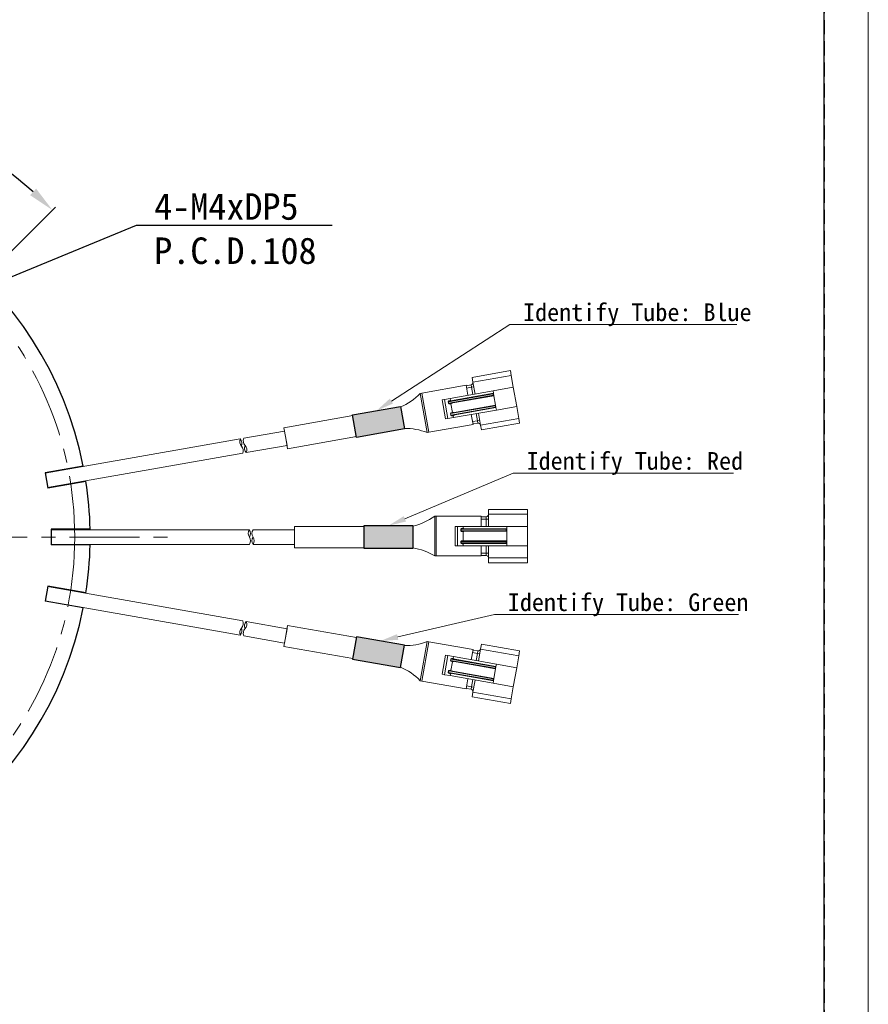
# Model space of a CAD drawing. Header units: millimetres. Extents: x -201 to 202, y 143 to 428.
# Tile 4 of 9: x 106 to 202, y 247 to 359. Entities that reach past the tile are written whole.
import ezdxf
from ezdxf import colors
from ezdxf.entities.mleader import LeaderData, LeaderLine
from ezdxf.math import Vec2, Vec3

# ---------------------------------------------------------------- set-up
doc = ezdxf.new("R2010")
doc.units = ezdxf.units.MM
doc.header["$LTSCALE"] = 0.25
doc.linetypes.add('CENTER', pattern=[50.8, 31.75, -6.35, 6.35, -6.35])
doc.linetypes.add('HIDDEN', pattern=[9.525, 6.35, -3.175])
for name, color, linetype in [('BASE', 7, 'Continuous'), ('FORM', 7, 'Continuous'), ('Shrink Tube B', 5, 'Continuous'), ('Shrink Tube G', 3, 'Continuous'), ('Shrink Tube R', 1, 'Continuous')]:
    doc.layers.add(name, color=color, linetype=linetype)
for name, color, linetype, lineweight in [('CABLE 3P', 7, 'Continuous', 20), ('CENTER', 1, 'CENTER', 9), ('DIMENSION', 6, 'Continuous', 15)]:
    doc.layers.add(name, color=color, linetype=linetype, lineweight=lineweight)
doc.layers.add('EMPTY LINE', color=252, linetype='Continuous', lineweight=0, plot=False)
doc.styles.add('VS Standard', font='msgothic.ttc', dxfattribs={"height": 3})
doc.dimstyles.new('VS Standard x0.5', dxfattribs={"dimtxt": 3, "dimasz": 3, "dimexe": 0.5, "dimexo": 0.8, "dimgap": 0.5, "dimtad": 3, "dimlfac": 2, "dimrnd": 0.0001, "dimzin": 9, "dimdsep": 46, "dimtxsty": 'VS Standard', "dimcen": 0, "dimaunit": 1, "dimadec": 0, "dimazin": 2, "dimtfac": 1, "dimtmove": 0, "dimatfit": 3, "dimfxl": 1, "dimtolj": 1, "dimtzin": 0, "dimarcsym": 0})

# ---------------------------------------------------------------- blocks, each defined once
blk = doc.blocks.new('*D65')
at = {"layer": 'Defpoints', "color": 0}
for p in [(44.32, 327.93), (26.96, 326.15), (22.25, 300), (72.25, 300), (122.25, 300)]:
    blk.add_point(p, dxfattribs=at)
at = {"layer": 'DIMENSION', "color": 0, "lineweight": -2}
for p, q in [((43.75, 328.5), (34.92, 337.33)), ((21.45, 300), (19.46, 300))]:
    blk.add_line(p, q, dxfattribs=at)
blk.add_arc((72.25, 300), 52.29, 138.2875, 176.7125, dxfattribs=at)
at = {"layer": 'DIMENSION', "color": 0}
for points in [[(33.58, 334.45), (32.85, 335.14), (35.27, 336.98)], [(19.54, 303.01), (20.54, 302.98), (19.96, 300)]]:
    blk.add_solid(points, dxfattribs=at)
at = {"layer": 'DIMENSION', "color": 0, "insert": (22.04, 320.8), "char_height": 3, "attachment_point": 5, "rotation": 67.5, "style": 'VS Standard'}
blk.add_mtext('\\A1;45%%d', dxfattribs=at)
blk = doc.blocks.new('*D66')
at = {"layer": 'Defpoints', "color": 0}
for p in [(85.78, 350.51), (101.06, 328.81), (44.32, 327.93), (99.3, 327.05), (72.25, 300)]:
    blk.add_point(p, dxfattribs=at)
at = {"layer": 'DIMENSION', "color": 0, "lineweight": -2}
for p, q in [((43.75, 328.5), (34.92, 337.33)), ((101.63, 329.38), (109.58, 337.33))]:
    blk.add_line(p, q, dxfattribs=at)
blk.add_arc((72.25, 300), 52.29, 48.2874, 131.7126, dxfattribs=at)
at = {"layer": 'DIMENSION', "color": 0}
for points in [[(37.11, 339.4), (37.8, 338.67), (35.27, 336.98)], [(106.7, 338.67), (107.39, 339.4), (109.23, 336.98)]]:
    blk.add_solid(points, dxfattribs=at)
at = {"layer": 'DIMENSION', "color": 0, "insert": (72.25, 354.35), "char_height": 3, "attachment_point": 5, "style": 'VS Standard'}
blk.add_mtext('\\A1;90%%d', dxfattribs=at)

msp = doc.modelspace()

# ---------------------------------------------------------------- hatches: boundary and pattern name
at = {"layer": 'Shrink Tube B'}
msp.add_hatch(color=256, dxfattribs=at).paths.add_polyline_path([(148.5838, 314.7692), (143.1794, 313.8163), (143.6273, 311.2762), (149.0317, 312.2292)])
at = {"layer": 'Shrink Tube G'}
msp.add_hatch(color=256, dxfattribs=at).paths.add_polyline_path([(148.5838, 285.2308), (143.1794, 286.1837), (143.6273, 288.7238), (149.0317, 287.7708)])
at = {"layer": 'Shrink Tube R'}
msp.add_hatch(color=256, dxfattribs=at).paths.add_polyline_path([(149.9888, 301.2896), (144.501, 301.2896), (144.501, 298.7104), (149.9888, 298.7104)])

# ---------------------------------------------------------------- linework, layer by layer
at = {"layer": 'BASE'}
for p, q in [((112.7122, 308.0231), (108.3882, 307.2606)), ((112.7222, 307.9722), (112.7122, 308.0231)), ((108.3882, 307.2606), (108.6921, 305.5372)), ((108.6489, 307.3066), (108.6589, 307.2557)), ((113.0161, 306.2997), (108.6921, 305.5372)), ((113.0161, 306.2997), (113.0081, 306.3509)), ((108.9449, 305.6344), (108.9528, 305.5832)), ((109.1, 300.875), (109.1, 299.125)), ((113.4907, 300.875), (109.1, 300.875)), ((109.3647, 300.875), (109.3658, 300.8232)), ((113.4917, 300.8232), (113.4907, 300.875)), ((113.4907, 299.125), (109.1, 299.125)), ((109.3658, 299.1768), (109.3647, 299.125)), ((113.4907, 299.125), (113.4918, 299.1768)), ((108.6921, 294.4628), (108.3882, 292.7394)), ((113.0161, 293.7003), (108.6921, 294.4628)), ((108.9528, 294.4168), (108.9448, 294.3656)), ((113.0161, 293.7003), (113.0081, 293.6491)), ((112.7122, 291.9769), (108.3882, 292.7394)), ((108.659, 292.7443), (108.6489, 292.6934)), ((112.7222, 292.0278), (112.7122, 291.9769))]:
    msp.add_line(p, q, dxfattribs=at)
for start, end in [(11.215456, 348.784544), (1.215456, 8.784544), (351.215456, 358.784544)]:
    msp.add_arc((72.25, 300), 41.25, start, end, dxfattribs=at)
at = {"layer": 'CABLE 3P'}
for p, q in [((156.6955, 318.0663), (161.019, 318.8286)), ((161.019, 318.8286), (161.1143, 318.2882)), ((156.7907, 317.5259), (156.6955, 318.0663)), ((161.1143, 318.2882), (156.7907, 317.5259)), ((156.7907, 317.5259), (157.029, 316.1748)), ((161.3525, 316.9371), (161.1143, 318.2882)), ((156.0182, 317.1667), (150.9987, 316.2817)), ((154.1917, 315.6745), (159.0556, 316.5321)), ((156.2183, 316.0318), (156.0182, 317.1667)), ((156.0277, 317.1127), (156.5682, 317.208)), ((156.6158, 316.9378), (156.0754, 316.8425)), ((156.5682, 317.208), (156.6158, 316.9378)), ((156.886, 316.9854), (156.6158, 316.9378)), ((156.7588, 316.1271), (156.6158, 316.9378)), ((159.0556, 316.5321), (161.3525, 316.9371)), ((159.0556, 316.5321), (159.1033, 316.2619)), ((161.7337, 314.7753), (161.3525, 316.9371)), ((150.83, 316.2519), (150.9987, 316.2817)), ((150.83, 316.2519), (151.6114, 311.8203)), ((150.9987, 316.2817), (151.7802, 311.8501)), ((153.3074, 315.5185), (153.5776, 315.5662)), ((153.3074, 315.5185), (153.6885, 313.3568)), ((153.5776, 315.5662), (154.1917, 315.6745)), ((153.5776, 315.5662), (153.9588, 313.4044)), ((154.0023, 315.3067), (154.0248, 315.3107)), ((154.0309, 315.1446), (154.0023, 315.3067)), ((159.0588, 316.1983), (154.0248, 315.3107)), ((154.0248, 315.3107), (154.2511, 315.4063)), ((154.0248, 315.3107), (154.0534, 315.1486)), ((154.0534, 315.1486), (159.0874, 316.0362)), ((154.1917, 315.6745), (154.2298, 315.4583)), ((154.2191, 315.4564), (154.2298, 315.4583)), ((154.2298, 315.4583), (154.369, 315.4271)), ((154.2511, 315.4063), (159.1033, 316.2619)), ((159.1509, 315.9917), (154.2988, 315.1361)), ((159.0588, 316.1983), (159.1033, 316.2619)), ((159.0874, 316.0362), (159.0588, 316.1983)), ((159.0874, 316.0362), (159.1509, 315.9917)), ((159.1033, 316.2619), (159.1509, 315.9917)), ((159.1509, 315.9917), (159.3415, 314.9108)), ((154.0309, 315.1446), (154.0534, 315.1486)), ((154.2988, 315.1361), (154.0534, 315.1486)), ((159.297, 314.8472), (154.2631, 313.9596)), ((154.2965, 315.08), (154.2858, 315.0781)), ((154.2917, 313.7975), (159.3256, 314.6851)), ((154.4167, 315.1569), (154.2965, 315.08)), ((154.2965, 315.08), (154.468, 314.1072)), ((154.4573, 314.1053), (154.468, 314.1072)), ((154.468, 314.1072), (154.6073, 314.076)), ((154.4894, 314.0552), (159.3415, 314.9108)), ((159.3892, 314.6406), (154.537, 313.785)), ((154.5729, 313.5127), (159.4368, 314.3704)), ((159.297, 314.8472), (159.3415, 314.9108)), ((159.3256, 314.6851), (159.297, 314.8472)), ((159.3256, 314.6851), (159.3892, 314.6406)), ((159.3415, 314.9108), (159.3892, 314.6406)), ((159.3892, 314.6406), (159.4368, 314.3704)), ((159.4368, 314.3704), (161.7337, 314.7753)), ((161.9719, 313.4243), (161.7337, 314.7753)), ((143.1937, 313.7352), (135.4114, 312.363)), ((153.6885, 313.3568), (153.9588, 313.4044)), ((153.9588, 313.4044), (154.5729, 313.5127)), ((154.2405, 313.9556), (154.2631, 313.9596)), ((154.2691, 313.7935), (154.2405, 313.9556)), ((154.2631, 313.9596), (154.4894, 314.0552)), ((154.2631, 313.9596), (154.2917, 313.7975)), ((154.2691, 313.7935), (154.2917, 313.7975)), ((154.537, 313.785), (154.2917, 313.7975)), ((154.5347, 313.7289), (154.524, 313.727)), ((154.6549, 313.8058), (154.5347, 313.7289)), ((154.5347, 313.7289), (154.5729, 313.5127)), ((156.7996, 312.7351), (156.5995, 313.8701)), ((156.7424, 313.0594), (157.2829, 313.1547)), ((157.2829, 313.1547), (157.1399, 313.9654)), ((157.2829, 313.1547), (157.5531, 313.2023)), ((157.2829, 313.1547), (157.3305, 312.8845)), ((157.4102, 314.013), (157.6484, 312.6619)), ((157.6484, 312.6619), (161.9719, 313.4243)), ((161.9719, 313.4243), (162.0672, 312.8838)), ((130.8656, 311.1714), (135.4781, 311.9847)), ((135.621, 311.174), (135.4114, 312.363)), ((135.4781, 311.9847), (135.764, 310.3634)), ((151.7802, 311.8501), (151.6114, 311.8203)), ((151.7802, 311.8501), (156.7996, 312.7351)), ((157.3305, 312.8845), (156.7901, 312.7892)), ((157.7437, 312.1215), (157.6484, 312.6619)), ((162.0672, 312.8838), (157.7437, 312.1215)), ((130.4576, 311.0994), (108.3972, 307.2096)), ((135.8307, 309.9851), (135.621, 311.174)), ((135.8307, 309.9851), (143.613, 311.3573)), ((131.1515, 309.5501), (135.764, 310.3634)), ((108.6831, 305.5883), (130.7435, 309.4781)), ((158.5497, 302.5793), (158.5497, 303.128)), ((158.5497, 303.128), (162.9399, 303.128)), ((162.9399, 303.128), (162.9399, 302.5793)), ((152.4583, 302.3597), (152.6297, 302.3597)), ((152.4583, 302.3597), (152.4583, 297.8598)), ((157.7266, 302.3597), (152.6297, 302.3597)), ((152.6297, 302.3597), (152.6297, 297.8598)), ((157.7266, 301.2073), (157.7266, 302.3597)), ((157.7266, 302.3049), (158.2753, 302.3049)), ((158.2753, 302.0305), (157.7266, 302.0305)), ((158.2753, 302.3049), (158.2753, 302.0305)), ((158.5497, 302.0305), (158.2753, 302.0305)), ((158.2753, 301.2073), (158.2753, 302.0305)), ((158.5497, 302.5793), (158.5497, 301.2073)), ((162.9399, 302.5793), (158.5497, 302.5793)), ((162.9399, 301.2073), (162.9399, 302.5793)), ((131.5007, 300.8232), (109.1, 300.8232)), ((131.915, 300.8232), (136.5986, 300.8232)), ((136.5986, 300), (136.5986, 301.2073)), ((144.501, 301.2073), (136.5986, 301.2073)), ((136.5986, 300.8232), (136.5986, 299.1768)), ((154.7707, 301.2073), (155.0451, 301.2073)), ((154.7707, 301.2073), (154.7707, 299.0122)), ((155.0451, 301.2073), (155.6686, 301.2073)), ((155.0451, 301.2073), (155.0451, 299.0122)), ((155.4183, 300.878), (155.4412, 300.878)), ((155.4183, 300.7134), (155.4183, 300.878)), ((155.4183, 300.7134), (155.4412, 300.7134)), ((155.4412, 300.878), (155.6806, 300.9329)), ((160.5528, 300.878), (155.4412, 300.878)), ((155.4412, 300.878), (155.4412, 300.7134)), ((155.4412, 300.7134), (160.5528, 300.7134)), ((155.6806, 300.6585), (155.4412, 300.7134)), ((155.6578, 300.9878), (155.6686, 300.9878)), ((155.6686, 301.2073), (160.6076, 301.2073)), ((155.6686, 301.2073), (155.6686, 300.9878)), ((155.6686, 300.9878), (155.8003, 300.9329)), ((155.6806, 300.9329), (160.6076, 300.9329)), ((160.5528, 300.878), (160.6076, 300.9329)), ((160.5528, 300.7134), (160.5528, 300.878)), ((160.5528, 300.7134), (160.6076, 300.6585)), ((160.6076, 301.2073), (162.9399, 301.2073)), ((160.6076, 301.2073), (160.6076, 300.9329)), ((160.6076, 300.9329), (160.6076, 300.6585)), ((162.9399, 299.0122), (162.9399, 301.2073)), ((136.5986, 298.7927), (136.5986, 300)), ((155.6686, 300.6037), (155.6578, 300.6037)), ((155.6578, 299.6159), (155.6686, 299.6159)), ((155.8003, 300.6585), (155.6686, 300.6037)), ((155.6686, 300.6037), (155.6686, 299.6159)), ((155.6686, 299.6159), (155.8003, 299.561)), ((160.6076, 300.6585), (155.6806, 300.6585)), ((160.6076, 300.6585), (160.6076, 299.561)), ((109.1, 299.1768), (131.5007, 299.1768)), ((131.915, 299.1768), (136.5986, 299.1768)), ((136.5986, 298.7927), (144.501, 298.7927)), ((154.7707, 299.0122), (155.0451, 299.0122)), ((155.0451, 299.0122), (155.6686, 299.0122)), ((155.4183, 299.5061), (155.4412, 299.5061)), ((155.4183, 299.3415), (155.4183, 299.5061)), ((155.4183, 299.3415), (155.4412, 299.3415)), ((155.4412, 299.5061), (155.6806, 299.561)), ((160.5528, 299.5061), (155.4412, 299.5061)), ((155.4412, 299.5061), (155.4412, 299.3415)), ((155.4412, 299.3415), (160.5528, 299.3415)), ((155.6806, 299.2866), (155.4412, 299.3415)), ((155.6686, 299.2317), (155.6578, 299.2317)), ((155.8003, 299.2866), (155.6686, 299.2317)), ((155.6686, 299.2317), (155.6686, 299.0122)), ((155.6686, 299.0122), (160.6076, 299.0122)), ((155.6806, 299.561), (160.6076, 299.561)), ((160.6076, 299.2866), (155.6806, 299.2866)), ((157.7266, 297.8598), (157.7266, 299.0122)), ((158.2753, 298.189), (158.2753, 299.0122)), ((158.5497, 299.0122), (158.5497, 297.6403)), ((160.5528, 299.5061), (160.6076, 299.561)), ((160.5528, 299.3415), (160.5528, 299.5061)), ((160.5528, 299.3415), (160.6076, 299.2866)), ((160.6076, 299.561), (160.6076, 299.2866)), ((160.6076, 299.2866), (160.6076, 299.0122)), ((160.6076, 299.0122), (162.9399, 299.0122)), ((162.9399, 297.6403), (162.9399, 299.0122)), ((152.6297, 297.8598), (152.4583, 297.8598)), ((152.6297, 297.8598), (157.7266, 297.8598)), ((157.7266, 298.189), (158.2753, 298.189)), ((158.2753, 297.9146), (157.7266, 297.9146)), ((158.2753, 298.189), (158.2753, 297.9146)), ((158.2753, 298.189), (158.5497, 298.189)), ((158.5497, 297.0915), (158.5497, 297.6403)), ((158.5497, 297.6403), (162.9399, 297.6403)), ((162.9399, 297.6403), (162.9399, 297.0915)), ((162.9399, 297.0915), (158.5497, 297.0915)), ((108.6831, 294.4117), (130.7435, 290.5219)), ((130.4576, 288.9006), (108.3972, 292.7904)), ((131.1515, 290.4499), (135.764, 289.6366)), ((135.4781, 288.0153), (135.764, 289.6366)), ((135.8307, 290.0149), (135.621, 288.826)), ((135.8307, 290.0149), (143.613, 288.6427)), ((130.8656, 288.8286), (135.4781, 288.0153)), ((135.621, 288.826), (135.4114, 287.637)), ((143.1937, 286.2648), (135.4114, 287.637)), ((150.83, 283.7481), (151.6114, 288.1797)), ((150.9987, 283.7183), (151.7802, 288.1499)), ((151.7802, 288.1499), (151.6114, 288.1797)), ((151.7802, 288.1499), (156.7996, 287.2649)), ((157.4102, 285.987), (157.6484, 287.3381)), ((157.7437, 287.8785), (157.6484, 287.3381)), ((157.6484, 287.3381), (161.9719, 286.5757)), ((162.0672, 287.1162), (157.7437, 287.8785)), ((153.3074, 284.4815), (153.6885, 286.6432)), ((153.5776, 284.4338), (153.9588, 286.5956)), ((153.6885, 286.6432), (153.9588, 286.5956)), ((153.9588, 286.5956), (154.5729, 286.4873)), ((154.5347, 286.2711), (154.524, 286.273)), ((154.5347, 286.2711), (154.5729, 286.4873)), ((154.6549, 286.1942), (154.5347, 286.2711)), ((154.5729, 286.4873), (159.4368, 285.6296)), ((156.7996, 287.2649), (156.5995, 286.1299)), ((156.7424, 286.9406), (157.2829, 286.8453)), ((157.3305, 287.1155), (156.7901, 287.2108)), ((157.2829, 286.8453), (157.1399, 286.0346)), ((157.2829, 286.8453), (157.3305, 287.1155)), ((157.2829, 286.8453), (157.5531, 286.7977)), ((161.9719, 286.5757), (161.7337, 285.2247)), ((161.9719, 286.5757), (162.0672, 287.1162)), ((154.2691, 286.2065), (154.2405, 286.0444)), ((154.2405, 286.0444), (154.2631, 286.0404)), ((154.2631, 286.0404), (154.2917, 286.2025)), ((159.297, 285.1528), (154.2631, 286.0404)), ((154.2631, 286.0404), (154.4894, 285.9448)), ((154.2691, 286.2065), (154.2917, 286.2025)), ((154.537, 286.215), (154.2917, 286.2025)), ((154.2917, 286.2025), (159.3256, 285.3149)), ((154.2965, 284.92), (154.468, 285.8928)), ((154.4573, 285.8947), (154.468, 285.8928)), ((154.468, 285.8928), (154.6073, 285.924)), ((154.4894, 285.9448), (159.3415, 285.0892)), ((159.3892, 285.3594), (154.537, 286.215)), ((159.3256, 285.3149), (159.297, 285.1528)), ((159.297, 285.1528), (159.3415, 285.0892)), ((159.3256, 285.3149), (159.3892, 285.3594)), ((159.3415, 285.0892), (159.3892, 285.3594)), ((159.3892, 285.3594), (159.4368, 285.6296)), ((159.4368, 285.6296), (161.7337, 285.2247)), ((161.7337, 285.2247), (161.3525, 283.0629)), ((153.3074, 284.4815), (153.5776, 284.4338)), ((153.5776, 284.4338), (154.1917, 284.3255)), ((154.0309, 284.8554), (154.0023, 284.6933)), ((154.0023, 284.6933), (154.0248, 284.6893)), ((154.0248, 284.6893), (154.0534, 284.8514)), ((159.0588, 283.8017), (154.0248, 284.6893)), ((154.0248, 284.6893), (154.2511, 284.5937)), ((154.0309, 284.8554), (154.0534, 284.8514)), ((154.2988, 284.8639), (154.0534, 284.8514)), ((154.0534, 284.8514), (159.0874, 283.9638)), ((154.1917, 284.3255), (154.2298, 284.5417)), ((154.1917, 284.3255), (159.0556, 283.4679)), ((154.2191, 284.5436), (154.2298, 284.5417)), ((154.2298, 284.5417), (154.369, 284.5729)), ((154.2511, 284.5937), (159.1033, 283.7381)), ((154.2965, 284.92), (154.2858, 284.9219)), ((154.4167, 284.8431), (154.2965, 284.92)), ((159.1509, 284.0083), (154.2988, 284.8639)), ((159.0874, 283.9638), (159.1509, 284.0083)), ((159.1033, 283.7381), (159.1509, 284.0083)), ((159.1509, 284.0083), (159.3415, 285.0892)), ((150.83, 283.7481), (150.9987, 283.7183)), ((156.0182, 282.8333), (150.9987, 283.7183)), ((156.2183, 283.9682), (156.0182, 282.8333)), ((156.0277, 282.8873), (156.5682, 282.792)), ((156.6158, 283.0622), (156.0754, 283.1575)), ((156.5682, 282.792), (156.6158, 283.0622)), ((156.7588, 283.8729), (156.6158, 283.0622)), ((156.886, 283.0146), (156.6158, 283.0622)), ((156.7907, 282.4741), (157.029, 283.8252)), ((159.0556, 283.4679), (159.1033, 283.7381)), ((159.0556, 283.4679), (161.3525, 283.0629)), ((159.0874, 283.9638), (159.0588, 283.8017)), ((159.0588, 283.8017), (159.1033, 283.7381)), ((161.3525, 283.0629), (161.1143, 281.7118)), ((156.7907, 282.4741), (156.6955, 281.9337)), ((156.6955, 281.9337), (161.019, 281.1714)), ((161.1143, 281.7118), (156.7907, 282.4741)), ((161.019, 281.1714), (161.1143, 281.7118))]:
    msp.add_line(p, q, dxfattribs=at)
at = {"layer": 'CABLE 3P', "flags": 128}
for points in [[(154.2191, 315.4564), (154.2214, 315.4459), (154.2244, 315.436), (154.2282, 315.427), (154.2324, 315.4193), (154.237, 315.4132), (154.2418, 315.4089), (154.2465, 315.4066), (154.2511, 315.4063)], [(154.2858, 315.0781), (154.2844, 315.0887), (154.2838, 315.0991), (154.2843, 315.1088), (154.2856, 315.1175), (154.2879, 315.1248), (154.2909, 315.1305), (154.2946, 315.1343), (154.2988, 315.1361)], [(154.4573, 314.1053), (154.4596, 314.0948), (154.4627, 314.0849), (154.4664, 314.0759), (154.4706, 314.0682), (154.4752, 314.0621), (154.48, 314.0578), (154.4848, 314.0555), (154.4894, 314.0552)], [(154.524, 313.727), (154.5226, 313.7376), (154.5221, 313.748), (154.5225, 313.7577), (154.5239, 313.7664), (154.5261, 313.7737), (154.5291, 313.7794), (154.5328, 313.7832), (154.537, 313.785)], [(155.6578, 300.9878), (155.6582, 300.9771), (155.6595, 300.9668), (155.6616, 300.9573), (155.6644, 300.949), (155.6679, 300.9422), (155.6719, 300.9371), (155.6762, 300.934), (155.6806, 300.9329)], [(155.6578, 300.6037), (155.6582, 300.6144), (155.6595, 300.6247), (155.6616, 300.6341), (155.6644, 300.6425), (155.6679, 300.6493), (155.6719, 300.6544), (155.6762, 300.6575), (155.6806, 300.6585)], [(155.6578, 299.6159), (155.6582, 299.6052), (155.6595, 299.5949), (155.6616, 299.5854), (155.6644, 299.5771), (155.6679, 299.5702), (155.6719, 299.5652), (155.6762, 299.562), (155.6806, 299.561)], [(155.6578, 299.2317), (155.6582, 299.2424), (155.6595, 299.2527), (155.6616, 299.2622), (155.6644, 299.2705), (155.6679, 299.2773), (155.6719, 299.2824), (155.6762, 299.2855), (155.6806, 299.2866)], [(154.524, 286.273), (154.5226, 286.2624), (154.5221, 286.252), (154.5225, 286.2423), (154.5239, 286.2336), (154.5261, 286.2263), (154.5291, 286.2206), (154.5328, 286.2168), (154.537, 286.215)], [(154.4573, 285.8947), (154.4596, 285.9052), (154.4627, 285.9151), (154.4664, 285.9241), (154.4706, 285.9318), (154.4752, 285.9379), (154.48, 285.9422), (154.4848, 285.9445), (154.4894, 285.9448)], [(154.2191, 284.5436), (154.2214, 284.5541), (154.2244, 284.564), (154.2282, 284.573), (154.2324, 284.5807), (154.237, 284.5868), (154.2418, 284.5911), (154.2465, 284.5934), (154.2511, 284.5937)], [(154.2858, 284.9219), (154.2844, 284.9113), (154.2838, 284.9009), (154.2843, 284.8912), (154.2856, 284.8825), (154.2879, 284.8752), (154.2909, 284.8695), (154.2946, 284.8657), (154.2988, 284.8639)]]:
    msp.add_lwpolyline(points, dxfattribs=at)
at = {"layer": 'CABLE 3P'}
for centre, radius, start, end in [((156.5205, 317.4782), 0.2744, 280, 10), ((146.0625, 320.7948), 6.5853, 292.601547, 316.382256), ((149.1812, 305.6998), 6.5853, 68.343882, 91.383512), ((157.3782, 312.6143), 0.2744, 10, 100), ((131.1776, 310.8085), 0.7766, 157.994617, 222.005383), ((129.8806, 310.5798), 0.7766, 337.994617, 42.005383), ((131.5856, 310.8804), 0.7766, 157.994617, 222.005383), ((130.0235, 309.7691), 0.7766, 337.994617, 42.005383), ((131.7286, 310.0697), 0.7766, 157.994617, 222.005383), ((130.4315, 309.841), 0.7766, 337.994617, 42.005383), ((148.5521, 307.6614), 6.5853, 282.601547, 306.382256), ((158.2753, 302.5793), 0.2744, 270, 0), ((132.1593, 300.4116), 0.7766, 147.994617, 212.005383), ((130.8422, 300.4116), 0.7766, 327.994617, 32.005383), ((132.5736, 300.4116), 0.7766, 147.994617, 212.005383), ((130.8422, 299.5884), 0.7766, 327.994617, 32.005383), ((132.5736, 299.5884), 0.7766, 147.994617, 212.005383), ((131.2565, 299.5884), 0.7766, 327.994617, 32.005383), ((149.0022, 292.2543), 6.5853, 58.343882, 81.383512), ((158.2753, 297.6403), 0.2744, 0, 90), ((131.1776, 289.1915), 0.7766, 137.994617, 202.005383), ((129.8806, 289.4202), 0.7766, 317.994617, 22.005383), ((130.0235, 290.2309), 0.7766, 317.994617, 22.005383), ((131.5856, 289.1196), 0.7766, 137.994617, 202.005383), ((131.7286, 289.9303), 0.7766, 137.994617, 202.005383), ((130.4315, 290.159), 0.7766, 317.994617, 22.005383), ((149.1812, 294.3002), 6.5853, 268.616488, 291.656118), ((157.3782, 287.3857), 0.2744, 260, 350), ((146.0625, 279.2052), 6.5853, 43.617744, 67.398453), ((156.5205, 282.5218), 0.2744, 350, 80)]:
    msp.add_arc(centre, radius, start, end, dxfattribs=at)
for centre, major_axis, start_param, end_param in [((154.2381, 315.3483), (0.2358, 0.0416), 1.57079633, 3.14159265), ((154.2667, 315.1862), (0.2358, 0.0416), 3.14159265, 4.71238898), ((154.4764, 313.9972), (0.2358, 0.0416), 1.57079633, 3.14159265), ((154.505, 313.8351), (0.2358, 0.0416), 3.14159265, 4.71238898), ((155.6578, 300.878), (0.2395, 0), 1.57079633, 3.14159265), ((155.6578, 300.7134), (0.2395, 0), 3.14159265, 4.71238898), ((155.6578, 299.5061), (0.2395, 0), 1.57079633, 3.14159265), ((155.6578, 299.3415), (0.2395, 0), 3.14159265, 4.71238898)]:
    msp.add_ellipse(centre, major_axis=major_axis, ratio=0.45834925, start_param=start_param, end_param=end_param, dxfattribs=at)
at = {"layer": 'CABLE 3P', "extrusion": (0, 0, -1)}
for centre, start_param, end_param in [((154.505, 286.1649), 3.14159265, 4.71238898), ((154.4764, 286.0028), 1.57079633, 3.14159265), ((154.2381, 284.6517), 1.57079633, 3.14159265), ((154.2667, 284.8138), 3.14159265, 4.71238898)]:
    msp.add_ellipse(centre, major_axis=(0.2358, -0.0416), ratio=0.45834925, start_param=start_param, end_param=end_param, dxfattribs=at)
at = {"layer": 'CENTER'}
msp.add_line((22.25, 300), (122.25, 300), dxfattribs=at)
msp.add_circle((72.25, 300), 39.5, dxfattribs=at)
at = {"layer": 'EMPTY LINE'}
msp.add_line((201.5, 142.75), (201.5, 427.75), dxfattribs=at)
at = {"layer": 'FORM', "linetype": 'HIDDEN'}
msp.add_lwpolyline([(-196.5, 422.75), (196.5, 422.75), (196.5, 147.75), (-196.5, 147.75)], close=True, dxfattribs=at)
at = {"layer": 'FORM'}
msp.add_lwpolyline([(-196.5, 422.75), (-196.5, 147.75), (-78.5, 147.75), (-78.5, 159.75), (16.5, 159.75), (16.5, 177.25), (196.5, 177.25), (196.5, 422.75), (-196.5, 422.75)], close=True, dxfattribs=at)
at = {"layer": 'Shrink Tube B'}
msp.add_lwpolyline([(143.6273, 311.2762), (143.1794, 313.8163), (148.5838, 314.7692), (149.0317, 312.2292)], close=True, dxfattribs=at)
at = {"layer": 'Shrink Tube G'}
msp.add_lwpolyline([(143.6273, 288.7238), (143.1794, 286.1837), (148.5838, 285.2308), (149.0317, 287.7708)], close=True, dxfattribs=at)
at = {"layer": 'Shrink Tube R'}
msp.add_lwpolyline([(144.501, 298.7104), (144.501, 301.2896), (149.9888, 301.2896), (149.9888, 298.7104)], close=True, dxfattribs=at)

# ---------------------------------------------------------------- dimensions: what is measured, and where the dimension line sits
at = {"layer": 'DIMENSION'}
for base, line1, line2, picture, middle in [((85.7847, 350.5123), ((72.25, 300), (44.3193, 327.9307)), ((101.0646, 328.8146), (99.2968, 327.0468)), '*D66', (72.25, 354.3475)), ((26.963, 326.1465), ((22.25, 300), (122.25, 300)), ((72.25, 300), (44.3193, 327.9307)), '*D65', (22.0406, 320.7974))]:
    dim = msp.add_angular_dim_2l(base=base, line1=line1, line2=line2, dimstyle='VS Standard x0.5', dxfattribs=at)
    dim.commit()
    dim.dimension.update_dxf_attribs({"geometry": picture, "text_midpoint": middle})

# ---------------------------------------------------------------- leaders
ml = msp.add_multileader_mtext('Standard', dxfattribs=at)
ml.set_content('4-M4xDP5 \\PP.C.D.108', color=256, style='VS Standard')
ml.set_leader_properties()
ml.build(insert=Vec2(0, 0))
ml.multileader.update_dxf_attribs({"text_left_attachment_type": 6, "text_right_attachment_type": 6, "dogleg_length": 1, "arrow_head_size": 3})
ctx = ml.context
ctx.base_point, ctx.char_height, ctx.arrow_head_size, ctx.landing_gap_size, ctx.plane_origin = Vec3(110.6474, 333.7532), 3, 3, 1, Vec3(-103.2675, 141.9335)
ctx.left_attachment, ctx.right_attachment = 6, 6
notes = []
notes.append((ctx, [(0, (1, 1, 0), (118.7368, 335.2895), (1, 0), 1, [(0, [(101.054, 327.9852)], 0, [])])]))
ctx.mtext.insert = Vec3(120.7368, 338.8895)
ml = msp.add_multileader_mtext('Standard', dxfattribs=at)
ml.set_content('Identify Tube: Blue', color=256, style='VS Standard')
ml.set_leader_properties(color=256, linetype='ByLayer', lineweight=-1)
ml.build(insert=Vec2(0, 0))
ml.multileader.update_dxf_attribs({"has_dogleg": 0, "text_left_attachment_type": 6, "text_right_attachment_type": 6, "dogleg_length": 0.36, "arrow_head_size": 2})
ctx = ml.context
ctx.base_point, ctx.char_height, ctx.arrow_head_size, ctx.landing_gap_size, ctx.plane_origin = Vec3(158.3496, 331.6622), 2, 2, 1.5, Vec3(249.9838, 328.1193)
ctx.left_attachment, ctx.right_attachment = 6, 6
notes.append((ctx, [(0, (1, 1, 0), (160.5907, 324.0288), (1, 0), 0.36, [(0, [(145.8816, 314.2928)], 0, [])])]))
ctx.mtext.insert, ctx.mtext.flow_direction = Vec3(162.4507, 326.4288), 5
ml = msp.add_multileader_mtext('Standard', dxfattribs=at)
ml.set_content('Identify Tube: Red', color=256, style='VS Standard')
ml.set_leader_properties(color=256, linetype='ByLayer', lineweight=-1)
ml.build(insert=Vec2(0, 0))
ml.multileader.update_dxf_attribs({"has_dogleg": 0, "text_left_attachment_type": 6, "text_right_attachment_type": 6, "dogleg_length": 0.36, "arrow_head_size": 2})
ctx = ml.context
ctx.base_point, ctx.char_height, ctx.arrow_head_size, ctx.landing_gap_size, ctx.plane_origin = Vec3(161.3487, 307.2126), 2, 2, 1.5, Vec3(277.0962, 324.9461)
ctx.left_attachment, ctx.right_attachment = 6, 6
notes.append((ctx, [(0, (1, 1, 0), (160.9887, 307.2126), (1, 0), 0.36, [(0, [(147.2449, 301.2896)], 0, [])])]))
ctx.mtext.insert, ctx.mtext.flow_direction = Vec3(162.8487, 309.6126), 5
ml = msp.add_multileader_mtext('Standard', dxfattribs=at)
ml.set_content('Identify Tube: Green', color=256, style='VS Standard')
ml.set_leader_properties(color=256, linetype='ByLayer', lineweight=-1)
ml.build(insert=Vec2(0, 0))
ml.multileader.update_dxf_attribs({"has_dogleg": 0, "text_left_attachment_type": 6, "text_right_attachment_type": 6, "dogleg_length": 0.36, "arrow_head_size": 2})
ctx = ml.context
ctx.base_point, ctx.char_height, ctx.arrow_head_size, ctx.landing_gap_size, ctx.plane_origin = Vec3(135.3878, 244.7576), 2, 2, 1.5, Vec3(239.698, 310.5251)
ctx.left_attachment, ctx.right_attachment = 6, 6
notes.append((ctx, [(0, (1, 1, 0), (158.869, 291.2305), (1, 0), 0.36, [(0, [(146.3295, 288.2473)], 0, [])])]))
ctx.mtext.insert, ctx.mtext.flow_direction = Vec3(160.729, 293.6305), 5
for ctx, leaders in notes:
    for number, flags, end, landing, length, lines in leaders:
        leader = LeaderData()
        leader.index, (leader.has_last_leader_line, leader.has_dogleg_vector, leader.attachment_direction) = number, flags
        leader.last_leader_point, leader.dogleg_vector, leader.dogleg_length = Vec3(end), Vec3(landing), length
        for number, points, colour, breaks in lines:
            line = LeaderLine()
            line.index, line.vertices, line.color, line.breaks = number, Vec3.list(points), colors.encode_raw_color(colour), breaks
            leader.lines.append(line)
        ctx.leaders.append(leader)

doc.saveas('drawing.dxf')
